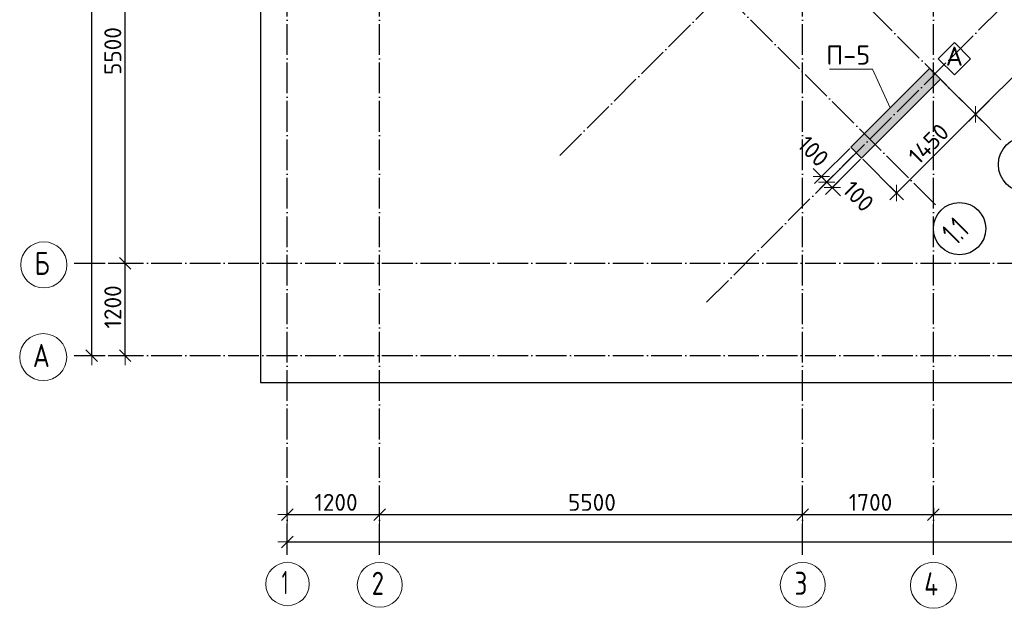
# Model space of a CAD drawing. Header units: millimetres. Extents: x -3495 to 109513, y -3287 to 62337.
# Tile 21 of 41: x 46520 to 59323, y -3287 to 4369. Entities that reach past the tile are written whole.
import ezdxf

# ---------------------------------------------------------------- set-up
doc = ezdxf.new("R2010")
doc.units = ezdxf.units.MM
doc.header["$PDMODE"] = 65
doc.linetypes.add('______11', pattern=[500, 400, -50, 0, -50])
doc.linetypes.add('______5', pattern=[1100, 800, -100, 100, -100])
for name, color, linetype, lineweight in [('Standard', 7, 'Continuous', 25), ('Армирование стержнями_ общее', 40, 'Continuous', 35), ('Высотная отметка (отверстия)', 7, 'Continuous', 13), ('Размерная линия_ общее', 7, 'Continuous', 13)]:
    doc.layers.add(name, color=color, linetype=linetype, lineweight=lineweight)
doc.layers.add('Осевая линия_ общее', color=7, linetype='______5', lineweight=13, true_color=0xa0a0a0)
doc.styles.add('ISOCPEUR', font='ISOCPEUR')
doc.dimstyles.new('DIMSTYLE_11', dxfattribs={"dimtxt": 220, "dimasz": 250, "dimexe": 0, "dimexo": 0, "dimgap": 110, "dimtad": 2, "dimdec": 0, "dimrnd": 5, "dimzin": 12, "dimdsep": 46, "dimtxsty": 'ISOCPEUR', "dimblk1": 'ALL_ML_STRICH', "dimblk2": 'ALL_ML_STRICH', "dimsah": 1, "dimcen": 0, "dimclrd": 7, "dimclre": 256, "dimclrt": 7, "dimadec": 0, "dimazin": 0, "dimtfac": 1, "dimtdec": 0, "dimtix": 1, "dimtmove": 2, "dimatfit": 3, "dimfxl": 0, "dimtvp": 1.2, "dimtzin": 0, "dimlwd": 0, "dimlwe": -3, "dimarcsym": 0})
doc.dimstyles.new('DIMSTYLE_3', dxfattribs={"dimtxt": 220, "dimasz": 250, "dimexe": 0, "dimexo": 0, "dimgap": 110, "dimtad": 2, "dimdec": 0, "dimrnd": 5, "dimzin": 12, "dimdsep": 46, "dimtxsty": 'ISOCPEUR', "dimblk1": 'ALL_ML_STRICH', "dimblk2": 'ALL_ML_STRICH', "dimsah": 1, "dimcen": 0, "dimclrd": 7, "dimclre": 256, "dimclrt": 7, "dimadec": 0, "dimazin": 0, "dimtfac": 1, "dimtdec": 0, "dimtix": 1, "dimtmove": 2, "dimatfit": 3, "dimfxl": 0, "dimtzin": 0, "dimlwd": 0, "dimlwe": -3, "dimarcsym": 0})

# ---------------------------------------------------------------- blocks, each defined once
blk = doc.blocks.new('ALL_ML_STRICH')
at = {"color": 0, "linetype": 'ByBlock', "lineweight": -2}
for p, q in [((-1, 0), (0.5, 0)), ((-0.3, -0.3), (0.3, 0.3)), ((0, -0.5), (0, 0.5))]:
    blk.add_line(p, q, dxfattribs=at)
blk = doc.blocks.new('*D28')
at = {"layer": 'DEFPOINTS', "color": 7, "linetype": 'Continuous', "lineweight": 13, "transparency": 33554687}
for p in [(47582, 46490), (47217, 0), (47456, 0)]:
    blk.add_point(p, dxfattribs=at)
at = {"layer": 'Размерная линия_ общее', "color": 253, "linetype": 'Continuous', "lineweight": -2, "true_color": 0xa0a0a0, "transparency": 33554687}
for p, q in [((47562, 46490), (47456, 46490)), ((47237, 0), (47456, 0))]:
    blk.add_line(p, q, dxfattribs=at)
at = {"layer": 'Размерная линия_ общее', "color": 7, "linetype": 'Continuous', "lineweight": -2, "transparency": 33554687}
blk.add_line((47456, 0), (47456, 46490), dxfattribs=at)
at = {"layer": 'Размерная линия_ общее', "color": 7, "linetype": 'Continuous', "lineweight": 13, "transparency": 33554687, "xscale": 250, "yscale": 250, "zscale": 250}
for p, rotation in [((47456, 46490), 90), ((47456, 0), 270)]:
    blk.add_blockref('ALL_ML_STRICH', p, dxfattribs=dict(at, rotation=rotation))
at = {"layer": 'Размерная линия_ общее', "color": 7, "linetype": 'Continuous', "lineweight": 13, "transparency": 33554687, "insert": (47296, 23234), "char_height": 220, "width": 1100, "attachment_point": 5, "rotation": 90, "style": 'ISOCPEUR'}
blk.add_mtext('\\A1;{46490}', dxfattribs=at)
blk = doc.blocks.new('*D29')
at = {"layer": 'DEFPOINTS', "color": 7, "linetype": 'Continuous', "lineweight": 13, "transparency": 33554687}
for p in [(47576, 1200), (47576, 0), (47891, 0)]:
    blk.add_point(p, dxfattribs=at)
at = {"layer": 'Размерная линия_ общее', "color": 253, "linetype": 'Continuous', "lineweight": -2, "true_color": 0xa0a0a0, "transparency": 33554687}
for p, q in [((47676, 1200), (47891, 1200)), ((47676, 0), (47891, 0))]:
    blk.add_line(p, q, dxfattribs=at)
at = {"layer": 'Размерная линия_ общее', "color": 7, "linetype": 'Continuous', "lineweight": -2, "transparency": 33554687}
blk.add_line((47891, 0), (47891, 1200), dxfattribs=at)
at = {"layer": 'Размерная линия_ общее', "color": 7, "linetype": 'Continuous', "lineweight": 13, "transparency": 33554687, "xscale": 250, "yscale": 250, "zscale": 250}
for p, rotation in [((47891, 1200), 90), ((47891, 0), 270)]:
    blk.add_blockref('ALL_ML_STRICH', p, dxfattribs=dict(at, rotation=rotation))
at = {"layer": 'Размерная линия_ общее', "color": 7, "linetype": 'Continuous', "lineweight": 13, "transparency": 33554687, "insert": (47731, 633), "char_height": 220, "width": 880, "attachment_point": 5, "rotation": 90, "style": 'ISOCPEUR'}
blk.add_mtext('\\A1;{1200}', dxfattribs=at)
blk = doc.blocks.new('*D30')
at = {"layer": 'DEFPOINTS', "color": 7, "linetype": 'Continuous', "lineweight": 13, "transparency": 33554687}
for p in [(47576, 6700), (47576, 1200), (47891, 1200)]:
    blk.add_point(p, dxfattribs=at)
at = {"layer": 'Размерная линия_ общее', "color": 253, "linetype": 'Continuous', "lineweight": -2, "true_color": 0xa0a0a0, "transparency": 33554687}
for p, q in [((47676, 6700), (47891, 6700)), ((47676, 1200), (47891, 1200))]:
    blk.add_line(p, q, dxfattribs=at)
at = {"layer": 'Размерная линия_ общее', "color": 7, "linetype": 'Continuous', "lineweight": -2, "transparency": 33554687}
blk.add_line((47891, 1200), (47891, 6700), dxfattribs=at)
at = {"layer": 'Размерная линия_ общее', "color": 7, "linetype": 'Continuous', "lineweight": 13, "transparency": 33554687, "xscale": 250, "yscale": 250, "zscale": 250}
for p, rotation in [((47891, 6700), 90), ((47891, 1200), 270)]:
    blk.add_blockref('ALL_ML_STRICH', p, dxfattribs=dict(at, rotation=rotation))
at = {"layer": 'Размерная линия_ общее', "color": 7, "linetype": 'Continuous', "lineweight": 13, "transparency": 33554687, "insert": (47731, 3961), "char_height": 220, "width": 880, "attachment_point": 5, "rotation": 90, "style": 'ISOCPEUR'}
blk.add_mtext('\\A1;{5500}', dxfattribs=at)
blk = doc.blocks.new('*D43')
at = {"layer": 'DEFPOINTS', "color": 7, "linetype": 'Continuous', "lineweight": 13, "transparency": 33554687}
for p in [(50000, -2424), (50000, -2523), (75050, -2458)]:
    blk.add_point(p, dxfattribs=at)
at = {"layer": 'Размерная линия_ общее', "color": 253, "linetype": 'Continuous', "lineweight": -2, "true_color": 0xa0a0a0, "transparency": 33554687}
for p, q in [((50000, -2503), (50000, -2424)), ((75050, -2438), (75050, -2424))]:
    blk.add_line(p, q, dxfattribs=at)
at = {"layer": 'Размерная линия_ общее', "color": 7, "linetype": 'Continuous', "lineweight": -2, "transparency": 33554687}
blk.add_line((50000, -2424), (75050, -2424), dxfattribs=at)
at = {"layer": 'Размерная линия_ общее', "color": 7, "linetype": 'Continuous', "lineweight": 13, "transparency": 33554687, "xscale": 250, "yscale": 250, "zscale": 250, "rotation": 180}
blk.add_blockref('ALL_ML_STRICH', (50000, -2424), dxfattribs=at)
at = {"layer": 'Размерная линия_ общее', "color": 7, "linetype": 'Continuous', "lineweight": 13, "transparency": 33554687, "xscale": 250, "yscale": 250, "zscale": 250}
blk.add_blockref('ALL_ML_STRICH', (75050, -2424), dxfattribs=at)
at = {"layer": 'Размерная линия_ общее', "color": 7, "linetype": 'Continuous', "lineweight": 13, "transparency": 33554687, "insert": (62536, -2264), "char_height": 220, "width": 1100, "attachment_point": 5, "style": 'ISOCPEUR'}
blk.add_mtext('\\A1;{25050}', dxfattribs=at)
blk = doc.blocks.new('*D44')
at = {"layer": 'DEFPOINTS', "color": 7, "linetype": 'Continuous', "lineweight": 13, "transparency": 33554687}
for p in [(50000, -2069), (50000, -2119), (51200, -2068)]:
    blk.add_point(p, dxfattribs=at)
at = {"layer": 'Размерная линия_ общее', "color": 253, "linetype": 'Continuous', "lineweight": -2, "true_color": 0xa0a0a0, "transparency": 33554687}
for p, q in [((50000, -2069), (50000, -2069)), ((51200, -2069), (51200, -2069))]:
    blk.add_line(p, q, dxfattribs=at)
at = {"layer": 'Размерная линия_ общее', "color": 7, "linetype": 'Continuous', "lineweight": -2, "transparency": 33554687}
blk.add_line((50000, -2069), (51200, -2069), dxfattribs=at)
at = {"layer": 'Размерная линия_ общее', "color": 7, "linetype": 'Continuous', "lineweight": 13, "transparency": 33554687, "xscale": 250, "yscale": 250, "zscale": 250, "rotation": 180}
blk.add_blockref('ALL_ML_STRICH', (50000, -2069), dxfattribs=at)
at = {"layer": 'Размерная линия_ общее', "color": 7, "linetype": 'Continuous', "lineweight": 13, "transparency": 33554687, "xscale": 250, "yscale": 250, "zscale": 250}
blk.add_blockref('ALL_ML_STRICH', (51200, -2069), dxfattribs=at)
at = {"layer": 'Размерная линия_ общее', "color": 7, "linetype": 'Continuous', "lineweight": 13, "transparency": 33554687, "insert": (50633, -1909), "char_height": 220, "width": 880, "attachment_point": 5, "style": 'ISOCPEUR'}
blk.add_mtext('\\A1;{1200}', dxfattribs=at)
blk = doc.blocks.new('*D45')
at = {"layer": 'DEFPOINTS', "color": 7, "linetype": 'Continuous', "lineweight": 13, "transparency": 33554687}
for p in [(51200, -2068), (51200, -2069), (56700, -2051)]:
    blk.add_point(p, dxfattribs=at)
at = {"layer": 'Размерная линия_ общее', "color": 253, "linetype": 'Continuous', "lineweight": -2, "true_color": 0xa0a0a0, "transparency": 33554687}
for p, q in [((51200, -2069), (51200, -2069)), ((56700, -2069), (56700, -2069))]:
    blk.add_line(p, q, dxfattribs=at)
at = {"layer": 'Размерная линия_ общее', "color": 7, "linetype": 'Continuous', "lineweight": -2, "transparency": 33554687}
blk.add_line((51200, -2069), (56700, -2069), dxfattribs=at)
at = {"layer": 'Размерная линия_ общее', "color": 7, "linetype": 'Continuous', "lineweight": 13, "transparency": 33554687, "xscale": 250, "yscale": 250, "zscale": 250, "rotation": 180}
blk.add_blockref('ALL_ML_STRICH', (51200, -2069), dxfattribs=at)
at = {"layer": 'Размерная линия_ общее', "color": 7, "linetype": 'Continuous', "lineweight": 13, "transparency": 33554687, "xscale": 250, "yscale": 250, "zscale": 250}
blk.add_blockref('ALL_ML_STRICH', (56700, -2069), dxfattribs=at)
at = {"layer": 'Размерная линия_ общее', "color": 7, "linetype": 'Continuous', "lineweight": 13, "transparency": 33554687, "insert": (53961, -1909), "char_height": 220, "width": 880, "attachment_point": 5, "style": 'ISOCPEUR'}
blk.add_mtext('\\A1;{5500}', dxfattribs=at)
blk = doc.blocks.new('*D46')
at = {"layer": 'DEFPOINTS', "color": 7, "linetype": 'Continuous', "lineweight": 13, "transparency": 33554687}
for p in [(58400, -1882), (56700, -2051), (56700, -2069)]:
    blk.add_point(p, dxfattribs=at)
at = {"layer": 'Размерная линия_ общее', "color": 253, "linetype": 'Continuous', "lineweight": -2, "true_color": 0xa0a0a0, "transparency": 33554687}
for p, q in [((58400, -1982), (58400, -2069)), ((56700, -2069), (56700, -2069))]:
    blk.add_line(p, q, dxfattribs=at)
at = {"layer": 'Размерная линия_ общее', "color": 7, "linetype": 'Continuous', "lineweight": -2, "transparency": 33554687}
blk.add_line((56700, -2069), (58400, -2069), dxfattribs=at)
at = {"layer": 'Размерная линия_ общее', "color": 7, "linetype": 'Continuous', "lineweight": 13, "transparency": 33554687, "xscale": 250, "yscale": 250, "zscale": 250, "rotation": 180}
blk.add_blockref('ALL_ML_STRICH', (56700, -2069), dxfattribs=at)
at = {"layer": 'Размерная линия_ общее', "color": 7, "linetype": 'Continuous', "lineweight": 13, "transparency": 33554687, "xscale": 250, "yscale": 250, "zscale": 250}
blk.add_blockref('ALL_ML_STRICH', (58400, -2069), dxfattribs=at)
at = {"layer": 'Размерная линия_ общее', "color": 7, "linetype": 'Continuous', "lineweight": 13, "transparency": 33554687, "insert": (57583, -1909), "char_height": 220, "width": 880, "attachment_point": 5, "style": 'ISOCPEUR'}
blk.add_mtext('\\A1;{1700}', dxfattribs=at)
blk = doc.blocks.new('*D47')
at = {"layer": 'DEFPOINTS', "color": 7, "linetype": 'Continuous', "lineweight": 13, "transparency": 33554687}
for p in [(58400, -1882), (63900, -1990), (58400, -2069)]:
    blk.add_point(p, dxfattribs=at)
at = {"layer": 'Размерная линия_ общее', "color": 253, "linetype": 'Continuous', "lineweight": -2, "true_color": 0xa0a0a0, "transparency": 33554687}
for p, q in [((58400, -1982), (58400, -2069)), ((63900, -2090), (63900, -2069))]:
    blk.add_line(p, q, dxfattribs=at)
at = {"layer": 'Размерная линия_ общее', "color": 7, "linetype": 'Continuous', "lineweight": -2, "transparency": 33554687}
blk.add_line((58400, -2069), (63900, -2069), dxfattribs=at)
at = {"layer": 'Размерная линия_ общее', "color": 7, "linetype": 'Continuous', "lineweight": 13, "transparency": 33554687, "xscale": 250, "yscale": 250, "zscale": 250, "rotation": 180}
blk.add_blockref('ALL_ML_STRICH', (58400, -2069), dxfattribs=at)
at = {"layer": 'Размерная линия_ общее', "color": 7, "linetype": 'Continuous', "lineweight": 13, "transparency": 33554687, "xscale": 250, "yscale": 250, "zscale": 250}
blk.add_blockref('ALL_ML_STRICH', (63900, -2069), dxfattribs=at)
at = {"layer": 'Размерная линия_ общее', "color": 7, "linetype": 'Continuous', "lineweight": 13, "transparency": 33554687, "insert": (61161, -1909), "char_height": 220, "width": 880, "attachment_point": 5, "style": 'ISOCPEUR'}
blk.add_mtext('\\A1;{5500}', dxfattribs=at)
blk = doc.blocks.new('СЛОЖНЫЙ_ОБЪЕКТ_0')
at = {"layer": 'Осевая линия_ общее', "color": 253, "linetype": '______11', "lineweight": -3, "true_color": 0xa0a0a0, "transparency": 33554687}
for p, q in [((50000, -2590), (50000, 47490)), ((51200, -2590), (51200, 47490)), ((56700, -2590), (56700, 47490)), ((58400, -2590), (58400, 47490)), ((53543, 2603), (69496, 18556)), ((55452, 694), (71405, 16646)), ((59278, 2808), (52815, 9271)), ((58429, 1960), (51966, 8423)), ((47230, 1200), (76050, 1200)), ((47230, 0), (76050, 0))]:
    blk.add_line(p, q, dxfattribs=at)
at = {"layer": 'Осевая линия_ общее', "color": 7, "linetype": 'Continuous', "lineweight": 25, "transparency": 33554687}
for centre, radius in [((59604, 2485), 359), ((58741, 1651), 340)]:
    blk.add_circle(centre, radius, dxfattribs=at)
at = {"layer": 'Осевая линия_ общее', "color": 7, "linetype": 'Continuous', "lineweight": 13, "transparency": 33554687}
for centre, radius in [((46834, 1180), 299), ((46826, -20), 306), ((50002, -2971), 282), ((51202, -2982), 292), ((56702, -2982), 292), ((58401, -2988), 299)]:
    blk.add_circle(centre, radius, dxfattribs=at)
at = {"layer": 'Осевая линия_ общее', "color": 7, "linetype": 'Continuous', "lineweight": 25, "transparency": 33554687, "insert": (58696, 1421), "char_height": 300, "width": 492.49, "attachment_point": 7, "rotation": 45, "style": 'ISOCPEUR'}
blk.add_mtext('\\W0.68;1.1', dxfattribs=at)
at = {"layer": 'Осевая линия_ общее', "color": 7, "linetype": 'Continuous', "lineweight": 13, "transparency": 33554687, "char_height": 300, "attachment_point": 7, "style": 'ISOCPEUR'}
for s, insert, width in [('\\W0.80;Б', (46714, 1050), 359.83), ('\\W0.82;А', (46691, -150), 392.65), ('\\W0.56;1', (49927, -3102), 233.33), ('\\W0.78;2', (51097, -3112), 326.41), ('\\W0.78;3', (56597, -3112), 326.41), ('\\W0.80;4', (58281, -3119), 359.83)]:
    blk.add_mtext(s, dxfattribs=dict(at, insert=insert, width=width))
blk = doc.blocks.new('СЛОЖНЫЙ_ОБЪЕКТ_2')
at = {"layer": 'Армирование стержнями_ общее', "color": 7, "linetype": 'Continuous', "lineweight": 13, "transparency": 33554687}
blk.add_lwpolyline([(58674, 4070), (58464, 3860), (58674, 3650), (58884, 3860), (58674, 4070)], close=True, dxfattribs=at)
at = {"layer": 'Армирование стержнями_ общее', "color": 7, "linetype": 'Continuous', "lineweight": 13, "transparency": 33554687, "insert": (58561, 3894), "char_height": 250, "width": 327.27, "attachment_point": 4, "style": 'ISOCPEUR'}
blk.add_mtext('\\A1;{\\fISOCPEUR|i0|b0;\\H250.000000;\\W1.000000;\\C7;А}\\P', dxfattribs=at)
blk = doc.blocks.new('*D248')
at = {"layer": 'DEFPOINTS', "color": 7, "linetype": 'Continuous', "lineweight": 13, "transparency": 33554687}
for p in [(57397, 2639), (57468, 2568), (57085, 2185)]:
    blk.add_point(p, dxfattribs=at)
at = {"layer": 'Размерная линия_ общее', "color": 253, "linetype": 'Continuous', "lineweight": -2, "true_color": 0xa0a0a0, "transparency": 33554687}
for p, q in [((57383, 2624), (57014, 2256)), ((57454, 2554), (57085, 2185))]:
    blk.add_line(p, q, dxfattribs=at)
at = {"layer": 'Размерная линия_ общее', "color": 7, "linetype": 'Continuous', "lineweight": -2, "transparency": 33554687}
blk.add_line((57085, 2185), (57014, 2256), dxfattribs=at)
at = {"layer": 'Размерная линия_ общее', "color": 7, "linetype": 'Continuous', "lineweight": 13, "transparency": 33554687, "xscale": 250, "yscale": 250, "zscale": 250}
for p, rotation in [((57085, 2185), 314.9999999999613), ((57014, 2256), 134.9999999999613)]:
    blk.add_blockref('ALL_ML_STRICH', p, dxfattribs=dict(at, rotation=rotation))
at = {"layer": 'Размерная линия_ общее', "color": 7, "linetype": 'Continuous', "lineweight": 13, "transparency": 33554687, "insert": (57425, 2072), "char_height": 220, "width": 660, "attachment_point": 5, "rotation": 315, "style": 'ISOCPEUR'}
blk.add_mtext('\\A1;{100}', dxfattribs=at)
blk = doc.blocks.new('*D249')
at = {"layer": 'DEFPOINTS', "color": 7, "linetype": 'Continuous', "lineweight": 13, "transparency": 33554687}
for p in [(57326, 2709), (57397, 2639), (57014, 2256)]:
    blk.add_point(p, dxfattribs=at)
at = {"layer": 'Размерная линия_ общее', "color": 253, "linetype": 'Continuous', "lineweight": -2, "true_color": 0xa0a0a0, "transparency": 33554687}
for p, q in [((57312, 2695), (56944, 2327)), ((57383, 2624), (57014, 2256))]:
    blk.add_line(p, q, dxfattribs=at)
at = {"layer": 'Размерная линия_ общее', "color": 7, "linetype": 'Continuous', "lineweight": -2, "transparency": 33554687}
blk.add_line((57014, 2256), (56944, 2327), dxfattribs=at)
at = {"layer": 'Размерная линия_ общее', "color": 7, "linetype": 'Continuous', "lineweight": 13, "transparency": 33554687, "xscale": 250, "yscale": 250, "zscale": 250}
for p, rotation in [((57014, 2256), 314.9999999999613), ((56944, 2327), 134.9999999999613)]:
    blk.add_blockref('ALL_ML_STRICH', p, dxfattribs=dict(at, rotation=rotation))
at = {"layer": 'Размерная линия_ общее', "color": 7, "linetype": 'Continuous', "lineweight": 13, "transparency": 33554687, "insert": (56838, 2658), "char_height": 220, "width": 660, "attachment_point": 5, "rotation": 315, "style": 'ISOCPEUR'}
blk.add_mtext('\\A1;{100}', dxfattribs=at)
blk = doc.blocks.new('*D262')
at = {"layer": 'DEFPOINTS', "color": 7, "linetype": 'Continuous', "lineweight": 13, "transparency": 33554687}
for p in [(58493, 3593), (57468, 2568), (57923, 2113)]:
    blk.add_point(p, dxfattribs=at)
at = {"layer": 'Размерная линия_ общее', "color": 253, "linetype": 'Continuous', "lineweight": -2, "true_color": 0xa0a0a0, "transparency": 33554687}
for p, q in [((58507, 3579), (58948, 3138)), ((57482, 2554), (57923, 2113))]:
    blk.add_line(p, q, dxfattribs=at)
at = {"layer": 'Размерная линия_ общее', "color": 7, "linetype": 'Continuous', "lineweight": -2, "transparency": 33554687}
blk.add_line((57923, 2113), (58948, 3138), dxfattribs=at)
at = {"layer": 'Размерная линия_ общее', "color": 7, "linetype": 'Continuous', "lineweight": 13, "transparency": 33554687, "xscale": 250, "yscale": 250, "zscale": 250}
for p, rotation in [((58948, 3138), 44.99999999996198), ((57923, 2113), 224.999999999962)]:
    blk.add_blockref('ALL_ML_STRICH', p, dxfattribs=dict(at, rotation=rotation))
at = {"layer": 'Размерная линия_ общее', "color": 7, "linetype": 'Continuous', "lineweight": 13, "transparency": 33554687, "insert": (58338, 2754), "char_height": 220, "width": 880, "attachment_point": 5, "rotation": 45, "style": 'ISOCPEUR'}
blk.add_mtext('\\A1;{1450}', dxfattribs=at)
blk = doc.blocks.new('*D263')
at = {"layer": 'DEFPOINTS', "color": 7, "linetype": 'Continuous', "lineweight": 13, "transparency": 33554687}
for p in [(61958, 7058), (58493, 3593), (58948, 3138)]:
    blk.add_point(p, dxfattribs=at)
at = {"layer": 'Размерная линия_ общее', "color": 253, "linetype": 'Continuous', "lineweight": -2, "true_color": 0xa0a0a0, "transparency": 33554687}
for p, q in [((61972, 7044), (62413, 6603)), ((58507, 3579), (58948, 3138))]:
    blk.add_line(p, q, dxfattribs=at)
at = {"layer": 'Размерная линия_ общее', "color": 7, "linetype": 'Continuous', "lineweight": -2, "transparency": 33554687}
blk.add_line((58948, 3138), (62413, 6603), dxfattribs=at)
at = {"layer": 'Размерная линия_ общее', "color": 7, "linetype": 'Continuous', "lineweight": 13, "transparency": 33554687, "xscale": 250, "yscale": 250, "zscale": 250}
for p, rotation in [((62413, 6603), 44.99999999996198), ((58948, 3138), 224.999999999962)]:
    blk.add_blockref('ALL_ML_STRICH', p, dxfattribs=dict(at, rotation=rotation))
at = {"layer": 'Размерная линия_ общее', "color": 7, "linetype": 'Continuous', "lineweight": 13, "transparency": 33554687, "insert": (60567, 4984), "char_height": 220, "width": 880, "attachment_point": 5, "rotation": 45, "style": 'ISOCPEUR'}
blk.add_mtext('\\A1;{4900}', dxfattribs=at)

msp = doc.modelspace()

# ---------------------------------------------------------------- hatches: boundary and pattern name
at = {"linetype": 'Continuous', "lineweight": 13, "transparency": 33554687}
msp.add_hatch(color=7, dxfattribs=at).paths.add_polyline_path([(58493, 3593.2), (58351.6, 3734.6), (57326.3, 2709.3), (57467.7, 2567.8)])

# ---------------------------------------------------------------- linework, layer by layer
at = {"color": 7, "linetype": 'Continuous', "lineweight": -3, "transparency": 33554687}
for p, q in [((57326.3, 2709.3), (58351.6, 3734.6)), ((58351.6, 3734.6), (58493, 3593.2)), ((58493, 3593.2), (57467.7, 2567.8)), ((57467.7, 2567.8), (57326.3, 2709.3))]:
    msp.add_line(p, q, dxfattribs=at)
at = {"layer": 'Standard', "color": 7, "linetype": 'Continuous', "lineweight": 25, "transparency": 33554687}
msp.add_lwpolyline([(49650, -350.2), (75250, -350.2), (75250, 46690), (49650, 46690), (49650, -350.2)], dxfattribs=at)
at = {"layer": 'Высотная отметка (отверстия)', "color": 7, "linetype": 'Continuous', "lineweight": 13, "transparency": 33554687}
msp.add_lwpolyline([(57838.9, 3221.9), (57608.2, 3723.8), (57048.2, 3723.8)], dxfattribs=at)

# ---------------------------------------------------------------- block references
at = {"layer": 'Армирование стержнями_ общее', "color": 7, "linetype": 'Continuous', "lineweight": 13, "transparency": 33554687}
msp.add_blockref('СЛОЖНЫЙ_ОБЪЕКТ_2', (0, 0), dxfattribs=at)
at = {"layer": 'Осевая линия_ общее', "color": 253, "linetype": '______11', "lineweight": -3, "true_color": 0xa0a0a0, "transparency": 33554687}
msp.add_blockref('СЛОЖНЫЙ_ОБЪЕКТ_0', (0, 0), dxfattribs=at)

# ---------------------------------------------------------------- texts
at = {"layer": 'Высотная отметка (отверстия)', "color": 7, "linetype": 'Continuous', "lineweight": 13, "transparency": 33554687, "insert": (57293.2, 3783.8), "char_height": 250, "width": 664.583, "attachment_point": 8, "style": 'ISOCPEUR'}
msp.add_mtext('\\A1;{\\fISOCPEUR|i0|b0;\\H250.000000;\\W1.000000;\\C7;П-5}\\P', dxfattribs=at)

# ---------------------------------------------------------------- dimensions: what is measured, and where the dimension line sits
at = {"layer": 'Размерная линия_ общее', "color": 7, "linetype": 'Continuous', "lineweight": 13, "transparency": 33554687}
for base, p1, p2, angle, dimstyle, picture, middle in [((47455.8, 46490), (47237, 0), (47562.2, 46490), 90, 'DIMSTYLE_3', '*D28', (47295.8, 23234)), ((62412.8, 6603), (58507.1, 3579), (61972, 7043.8), 45, 'DIMSTYLE_3', '*D263', (60567.3, 4983.7)), ((47891.4, 6700), (47676.2, 1200), (47676.2, 6700), 90, 'DIMSTYLE_3', '*D30', (47731.4, 3961)), ((58948, 3138.1), (57481.8, 2553.7), (58507.1, 3579), 45, 'DIMSTYLE_3', '*D262', (58337.8, 2754.2)), ((56943.6, 2326.6), (57382.8, 2624.4), (57312.1, 2695.1), 135, 'DIMSTYLE_11', '*D249', (56838.4, 2658.3)), ((57014.3, 2255.9), (57453.5, 2553.7), (57382.8, 2624.4), 135, 'DIMSTYLE_11', '*D248', (57425.4, 2072.1)), ((47891.4, 1200), (47676.2, 0), (47676.2, 1200), 90, 'DIMSTYLE_3', '*D29', (47731.4, 633))]:
    dim = msp.add_linear_dim(base=base, p1=p1, p2=p2, angle=angle, dimstyle=dimstyle, override={"dimpost": '<>', "dimclrd": 7, "dimclre": 253, "dimclrt": 7, "dimlwd": 0, "dimlwe": 65533}, dxfattribs=at)
    dim.commit()
    dim.dimension.update_dxf_attribs({"geometry": picture, "text_midpoint": middle, "dimtype": 160})
for base, p1, p2, picture, middle in [((51200, -2068.8), (50000, -2068.8), (51200, -2068.8), '*D44', (50633, -1908.8)), ((56700, -2068.8), (51200, -2068.8), (56700, -2068.8), '*D45', (53961, -1908.8)), ((58400, -2068.8), (56700, -2068.8), (58400, -1981.6), '*D46', (57583, -1908.8)), ((63900, -2068.8), (58400, -1981.6), (63900, -2090), '*D47', (61161, -1908.8)), ((75050, -2423.6), (50000, -2503.1), (75050, -2437.7), '*D43', (62536, -2263.6))]:
    dim = msp.add_linear_dim(base=base, p1=p1, p2=p2, dimstyle='DIMSTYLE_3', override={"dimpost": '<>', "dimclrd": 7, "dimclre": 253, "dimclrt": 7, "dimlwd": 0, "dimlwe": 65533}, dxfattribs=at)
    dim.commit()
    dim.dimension.update_dxf_attribs({"geometry": picture, "text_midpoint": middle, "dimtype": 160})

doc.saveas('drawing.dxf')
